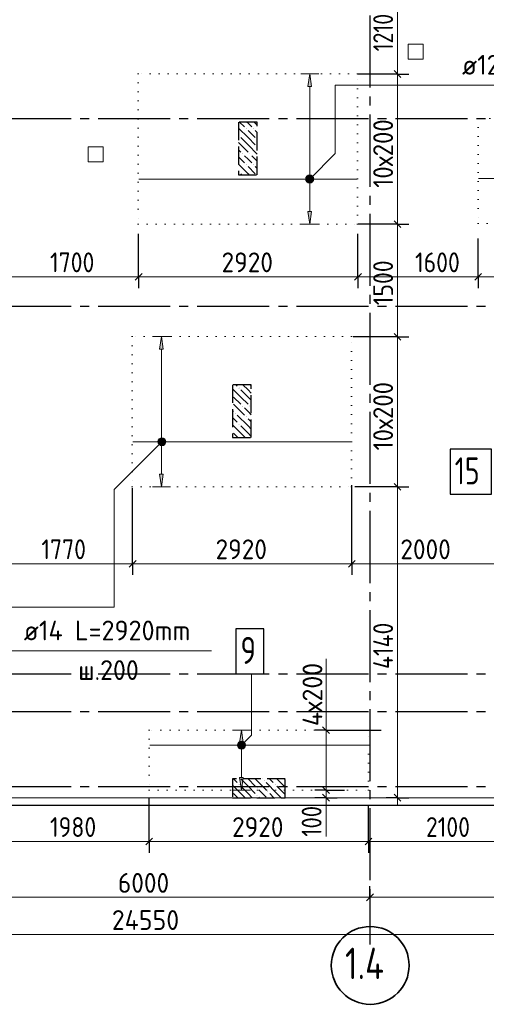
# Model space of a CAD drawing. Header units: millimetres. Extents: x 0 to 50400, y -244 to 35640.
# Tile 5 of 15: x 19852 to 26064, y 7559 to 20677. Entities that reach past the tile are written whole.
import ezdxf

# ---------------------------------------------------------------- set-up
doc = ezdxf.new("R2010")
doc.units = ezdxf.units.MM
for name, pattern in [('______2', [324, 240, -84]), ('______5', [1320, 960, -120, 120, -120]), ('______9', [120, 0, -120])]:
    doc.linetypes.add(name, pattern=pattern)
for name, color, linetype, lineweight in [('Standard', 7, 'Continuous', 25), ('ЖБ Перекрытие верхний уровень', 7, 'Continuous', 35), ('ЖБ Пилон', 7, 'Continuous', 35), ('Общий01', 7, 'Continuous', 13), ('Позиционная метка номер позиции', 7, 'Continuous', 13), ('Размерная линия_ общее', 7, 'Continuous', 13), ('Тени', 7, 'Continuous', 13)]:
    doc.layers.add(name, color=color, linetype=linetype, lineweight=lineweight)
doc.layers.add('Оси', color=7, linetype='______5', true_color=0x656565)
doc.styles.add('ISOCPEUR', font='txt')

msp = doc.modelspace()

# ---------------------------------------------------------------- hatches: boundary and pattern name
at = {"linetype": 'Continuous', "lineweight": 13, "transparency": 33554687}
for points in [[(23737, 19786), (23713, 19954), (23689, 19786)], [(21762, 16286), (21738, 16454), (21714, 16286)], [(22828, 11044), (22804, 11212), (22780, 11044)]]:
    msp.add_hatch(color=7, dxfattribs=at).paths.add_polyline_path(points)
for points in [[(23737, 18122), (23713, 17954), (23689, 18122)], [(21762, 14622), (21738, 14454), (21714, 14622)], [(22828, 10580), (22804, 10412), (22780, 10580)]]:
    msp.add_hatch(color=7, dxfattribs=at).paths.add_polyline_path(points, flags=16)
at = {"layer": 'ЖБ Пилон', "linetype": 'Continuous', "lineweight": -3, "transparency": 33554687}
for points in [[(22863, 19225), (22868, 19230), (22872, 19225), (22868, 19221)], [(22959, 19225), (22964, 19230), (22968, 19225), (22964, 19221)], [(22767, 19129), (22772, 19134), (22776, 19129), (22772, 19125)], [(23007, 19081), (23012, 19086), (23015, 19083), (23015, 19080), (23012, 19076)], [(22815, 18889), (22820, 18894), (22824, 18889), (22820, 18885)], [(22911, 18889), (22916, 18894), (22920, 18889), (22916, 18885)], [(23007, 18985), (23012, 18990), (23015, 18987), (23015, 18984), (23012, 18981)], [(22767, 18649), (22772, 18654), (22776, 18649), (22772, 18645)], [(22863, 18745), (22868, 18750), (22872, 18745), (22868, 18741)], [(22959, 18745), (22964, 18750), (22968, 18745), (22964, 18741)], [(22767, 15769), (22772, 15774), (22776, 15769), (22772, 15765)], [(22815, 15529), (22820, 15534), (22824, 15529), (22820, 15525)], [(22911, 15529), (22916, 15534), (22920, 15529), (22916, 15525)], [(22719, 15433), (22724, 15438), (22728, 15433), (22724, 15428)], [(22863, 15385), (22868, 15390), (22872, 15385), (22868, 15381)], [(22767, 15289), (22772, 15294), (22776, 15289), (22772, 15285)], [(22767, 10489), (22772, 10494), (22776, 10489), (22772, 10485)], [(23103, 10537), (23108, 10542), (23112, 10537), (23108, 10532)], [(23247, 10489), (23252, 10494), (23256, 10489), (23252, 10485)], [(23007, 10441), (23012, 10446), (23016, 10441), (23012, 10436)], [(23151, 10393), (23156, 10398), (23160, 10393), (23156, 10388)], [(23007, 10345), (23012, 10350), (23016, 10345), (23012, 10340)]]:
    msp.add_hatch(color=7, dxfattribs=at).paths.add_polyline_path(points, flags=16)
at = {"layer": 'Позиционная метка номер позиции', "linetype": 'Continuous', "lineweight": 13, "transparency": 33554687}
for points in [[(23661, 18568), (23751, 18516), (23675, 18592)], [(23661, 18540), (23726, 18502), (23661, 18568)], [(23661, 18568), (23726, 18502), (23751, 18516)], [(23699, 18502), (23661, 18540), (23675, 18516)], [(23661, 18540), (23699, 18502), (23726, 18502)], [(23675, 18592), (23765, 18540), (23699, 18606)], [(23675, 18592), (23751, 18516), (23765, 18540)], [(23699, 18606), (23765, 18540), (23765, 18568)], [(23699, 18606), (23765, 18568), (23726, 18606)], [(23726, 18606), (23765, 18568), (23751, 18592)], [(21783, 15016), (21707, 15092), (21693, 15068)], [(21797, 15040), (21731, 15106), (21707, 15092)], [(21797, 15040), (21707, 15092), (21783, 15016)], [(21797, 15068), (21759, 15106), (21731, 15106)], [(21797, 15068), (21731, 15106), (21797, 15040)], [(21759, 15106), (21797, 15068), (21783, 15092)], [(21783, 15016), (21693, 15068), (21759, 15002)], [(21759, 15002), (21693, 15068), (21693, 15040)], [(21759, 15002), (21693, 15040), (21731, 15002)], [(21731, 15002), (21693, 15040), (21707, 15016)], [(22752, 11026), (22842, 10974), (22765, 11051)], [(22752, 10999), (22817, 10960), (22752, 11026)], [(22752, 11026), (22817, 10960), (22842, 10974)], [(22765, 11051), (22855, 10999), (22790, 11064)], [(22765, 11051), (22842, 10974), (22855, 10999)], [(22790, 11064), (22855, 10999), (22855, 11026)], [(22790, 11064), (22855, 11026), (22817, 11064)], [(22817, 11064), (22855, 11026), (22842, 11051)], [(22790, 10960), (22752, 10999), (22765, 10974)], [(22752, 10999), (22790, 10960), (22817, 10960)]]:
    msp.add_hatch(color=7, dxfattribs=at).paths.add_polyline_path(points)

# ---------------------------------------------------------------- linework, layer by layer
at = {"color": 251, "linetype": 'Continuous', "lineweight": 13, "true_color": 0x494949, "transparency": 33554687}
for p, q in [((23713, 19954), (23593, 19954)), ((23713, 19954), (23689, 19786)), ((23737, 19786), (23713, 19954)), ((23713, 19954), (23833, 19954)), ((23713, 19954), (23713, 19954)), ((23689, 19786), (23737, 19786)), ((23713, 18122), (23713, 19786)), ((23713, 17954), (23689, 18122)), ((23689, 18122), (23737, 18122)), ((23737, 18122), (23713, 17954)), ((23713, 17954), (23593, 17954)), ((23713, 17954), (23833, 17954)), ((23713, 17954), (23713, 17954)), ((21738, 16454), (21618, 16454)), ((21738, 16454), (21714, 16286)), ((21762, 16286), (21738, 16454)), ((21738, 16454), (21858, 16454)), ((21738, 16454), (21738, 16454)), ((21714, 16286), (21762, 16286)), ((21738, 14622), (21738, 16286)), ((21738, 14454), (21714, 14622)), ((21714, 14622), (21762, 14622)), ((21762, 14622), (21738, 14454)), ((21738, 14454), (21618, 14454)), ((21738, 14454), (21858, 14454)), ((21738, 14454), (21738, 14454)), ((22804, 11212), (22684, 11212)), ((22804, 11212), (22780, 11044)), ((22828, 11044), (22804, 11212)), ((22804, 11212), (22924, 11212)), ((22804, 11212), (22804, 11212)), ((22780, 11044), (22828, 11044)), ((22804, 10580), (22804, 11044)), ((22804, 10412), (22780, 10580)), ((22780, 10580), (22828, 10580)), ((22828, 10580), (22804, 10412)), ((22804, 10412), (22684, 10412)), ((22804, 10412), (22924, 10412)), ((22804, 10412), (22804, 10412))]:
    msp.add_line(p, q, dxfattribs=at)
at = {"color": 7, "linetype": 'Continuous', "lineweight": 18, "transparency": 33554687}
for p, q in [((24344, 18554), (21436, 18554)), ((28869, 18562), (25961, 18562)), ((24264, 15054), (21356, 15054)), ((24488, 11012), (21582, 11012))]:
    msp.add_line(p, q, dxfattribs=at)
at = {"color": 7, "linetype": 'Continuous', "lineweight": 25, "transparency": 33554687}
for points in [[(25583, 14354), (26135, 14354), (26135, 14954), (25583, 14954), (25583, 14354)], [(22731, 11962), (23103, 11962), (23103, 12562), (22731, 12562), (22731, 11962)]]:
    msp.add_lwpolyline(points, dxfattribs=at)
at = {"layer": 'Standard', "color": 254, "linetype": 'Continuous', "lineweight": -3, "true_color": 0xc4c4ff, "transparency": 33554687}
msp.add_lwpolyline([(8915, 10212), (33765, 10212), (33765, 32712), (8915, 32712), (8915, 10212)], dxfattribs=at)
at = {"layer": 'ЖБ Перекрытие верхний уровень', "color": 7, "linetype": 'Continuous', "lineweight": 18, "transparency": 33554687}
for p, q in [((25225, 20352), (25025, 20352)), ((25025, 20352), (25025, 20152)), ((25225, 20152), (25225, 20352)), ((25025, 20152), (25225, 20152)), ((20964, 18982), (20764, 18982)), ((20764, 18982), (20764, 18782)), ((20964, 18782), (20964, 18982)), ((20764, 18782), (20964, 18782)), ((15765, 10312), (33665, 10312))]:
    msp.add_line(p, q, dxfattribs=at)
at = {"layer": 'ЖБ Пилон', "color": 253, "linetype": '______2', "lineweight": -3, "true_color": 0xa0a0a0, "transparency": 33554687}
for p, q in [((23015, 19312), (22765, 19312)), ((22765, 19312), (22765, 18612)), ((23015, 18612), (23015, 19312)), ((22765, 18612), (23015, 18612)), ((22935, 15812), (22685, 15812)), ((22685, 15812), (22685, 15112)), ((22935, 15112), (22935, 15812)), ((22685, 15112), (22935, 15112)), ((23385, 10562), (22685, 10562)), ((22685, 10562), (22685, 10312)), ((23385, 10312), (23385, 10562)), ((22685, 10312), (23385, 10312))]:
    msp.add_line(p, q, dxfattribs=at)
at = {"layer": 'ЖБ Пилон', "color": 253, "linetype": 'Continuous', "lineweight": -3, "true_color": 0xa0a0a0, "transparency": 33554687}
for p, q in [((22780, 19312), (22844, 19249)), ((22892, 19297), (22876, 19312)), ((22940, 19249), (22892, 19297)), ((22972, 19312), (23015, 19270)), ((22892, 19105), (22765, 19232)), ((22892, 19201), (22988, 19105)), ((22988, 19201), (23015, 19174)), ((22796, 19009), (22765, 19040)), ((22796, 19105), (22892, 19009)), ((22892, 19105), (22988, 19009)), ((22765, 18944), (22796, 18913)), ((22796, 19009), (22892, 18913)), ((22892, 19009), (23015, 18886)), ((22765, 18848), (22844, 18769)), ((22892, 18817), (22844, 18865)), ((22940, 18769), (22892, 18817)), ((22940, 18865), (23015, 18790)), ((22892, 18625), (22765, 18752)), ((22892, 18721), (22988, 18625)), ((22988, 18721), (23015, 18694)), ((22796, 18625), (22808, 18612)), ((22892, 18625), (22904, 18612)), ((22796, 15649), (22685, 15760)), ((22729, 15812), (22748, 15793)), ((22796, 15745), (22892, 15649)), ((22892, 15745), (22824, 15812)), ((22892, 15745), (22935, 15702)), ((22920, 15812), (22935, 15798)), ((22700, 15649), (22796, 15553)), ((22796, 15649), (22892, 15553)), ((22892, 15649), (22935, 15606)), ((22700, 15553), (22844, 15409)), ((22892, 15457), (22844, 15505)), ((22685, 15472), (22700, 15457)), ((22685, 15376), (22748, 15313)), ((22892, 15265), (22748, 15409)), ((22935, 15414), (22892, 15457)), ((22892, 15361), (22935, 15318)), ((22796, 15169), (22685, 15280)), ((22796, 15265), (22892, 15169)), ((22892, 15265), (22935, 15222)), ((22700, 15169), (22756, 15112)), ((22796, 15169), (22852, 15112)), ((22892, 15169), (22935, 15126)), ((22698, 10562), (22748, 10513)), ((22892, 10465), (22794, 10562)), ((22892, 10561), (22988, 10465)), ((22988, 10561), (23132, 10417)), ((23082, 10562), (23084, 10561)), ((23276, 10369), (23132, 10513)), ((23178, 10562), (23228, 10513)), ((23372, 10465), (23274, 10562)), ((23372, 10561), (23385, 10548)), ((22796, 10369), (22685, 10480)), ((22700, 10369), (22756, 10312)), ((22796, 10465), (22892, 10369)), ((22796, 10369), (22852, 10312)), ((22892, 10465), (22988, 10369)), ((22892, 10369), (22948, 10312)), ((23084, 10369), (23036, 10417)), ((23132, 10321), (23084, 10369)), ((23180, 10369), (23236, 10312)), ((23276, 10465), (23372, 10369)), ((23276, 10369), (23332, 10312)), ((23372, 10465), (23385, 10452)), ((23372, 10369), (23385, 10356)), ((23036, 10321), (23044, 10312))]:
    msp.add_line(p, q, dxfattribs=at)
at = {"layer": 'Общий01', "color": 7, "linetype": 'Continuous', "lineweight": 13, "transparency": 33554687}
for p, q in [((23930, 11212), (23930, 12162)), ((23932, 10312), (23932, 9793))]:
    msp.add_line(p, q, dxfattribs=at)
at = {"layer": 'Оси', "color": 8, "linetype": '______5', "lineweight": -3, "transparency": 33554687}
for p, q in [((24515, 32612), (24515, 8356)), ((9015, 19362), (36746, 19362)), ((9015, 16862), (36746, 16862)), ((9015, 11962), (36746, 11962)), ((9015, 11462), (36746, 11462)), ((9015, 10462), (36746, 10462))]:
    msp.add_line(p, q, dxfattribs=at)
at = {"layer": 'Оси', "color": 7, "linetype": 'Continuous', "lineweight": 35, "transparency": 33554687}
msp.add_circle((24518, 8077), 518, dxfattribs=at)
at = {"layer": 'Позиционная метка номер позиции', "color": 7, "linetype": 'Continuous', "lineweight": 13, "transparency": 33554687}
for p, q in [((23675, 18592), (23675, 18592)), ((23675, 18516), (23675, 18516)), ((23751, 18592), (23751, 18592)), ((23751, 18516), (23751, 18516)), ((21707, 15092), (21707, 15092)), ((21783, 15092), (21783, 15092)), ((21707, 15016), (21707, 15016)), ((21783, 15016), (21783, 15016)), ((22765, 11051), (22765, 11051)), ((22842, 11051), (22842, 11051)), ((22765, 10974), (22765, 10974)), ((22842, 10974), (22842, 10974))]:
    msp.add_line(p, q, dxfattribs=at)
for points in [[(23713, 18554), (24052, 18893), (24052, 19803), (28282, 19803)], [(21745, 15054), (21109, 14417), (21109, 12851), (19618, 12851)], [(19362, 11012), (19497, 11147), (19497, 12267), (22407, 12267)], [(22804, 11012), (22938, 11147), (22938, 11967)]]:
    msp.add_lwpolyline(points, dxfattribs=at)
for centre in [(23713, 18554), (21745, 15054), (22804, 11012)]:
    msp.add_circle(centre, 54, dxfattribs=at)
at = {"layer": 'Размерная линия_ общее', "color": 7, "linetype": 'Continuous', "lineweight": 13, "transparency": 33554687}
for p, q in [((24882, 19953), (24882, 21162)), ((24882, 17953), (24882, 19953)), ((24882, 16453), (24882, 17953)), ((19735, 17252), (21435, 17252)), ((21435, 17252), (24355, 17252)), ((24355, 17252), (25955, 17252)), ((25955, 17252), (28875, 17252)), ((24882, 14452), (24882, 16453)), ((19585, 13429), (21355, 13429)), ((21355, 13429), (24275, 13429)), ((24275, 13429), (26275, 13429)), ((23930, 11212), (23930, 11302)), ((23930, 10412), (23930, 10312)), ((23930, 10312), (23930, 10222)), ((24882, 10312), (24882, 10222)), ((19595, 9729), (21575, 9729)), ((21575, 9729), (24495, 9729)), ((24495, 9729), (26595, 9729)), ((18515, 8985), (24515, 8985)), ((24515, 8985), (30215, 8985)), ((9265, 8490), (33815, 8490))]:
    msp.add_line(p, q, dxfattribs=at)
at = {"layer": 'Размерная линия_ общее', "color": 7, "linetype": 'Continuous', "lineweight": -3, "transparency": 33554687}
for p, q in [((24882, 19953), (24732, 19953)), ((24882, 19953), (25032, 19953)), ((24882, 17953), (24732, 17953)), ((24882, 17953), (25032, 17953)), ((21435, 17252), (21435, 17402)), ((24355, 17252), (24355, 17402)), ((25955, 17252), (25955, 17402)), ((21435, 17252), (21435, 17102)), ((24355, 17252), (24355, 17102)), ((25955, 17252), (25955, 17102)), ((24882, 16453), (24732, 16453)), ((24882, 16453), (25032, 16453)), ((24882, 14452), (24732, 14452)), ((24882, 14452), (25032, 14452)), ((21355, 13429), (21355, 13579)), ((24275, 13429), (24275, 13579)), ((21355, 13429), (21355, 13279)), ((24275, 13429), (24275, 13279)), ((23930, 11212), (23780, 11212)), ((23930, 11212), (24080, 11212)), ((23930, 11212), (24665, 11212)), ((23930, 10412), (23780, 10412)), ((23930, 10412), (24080, 10412)), ((23930, 10412), (24175, 10412)), ((23930, 10312), (23780, 10312)), ((23930, 10312), (24080, 10312)), ((23930, 10312), (23932, 10312)), ((24882, 10312), (24732, 10312)), ((24882, 10312), (25032, 10312)), ((24882, 10312), (24882, 10312)), ((21575, 9729), (21575, 9879)), ((24495, 9729), (24495, 9879)), ((21575, 9729), (21575, 9579)), ((24495, 9729), (24495, 9579)), ((24515, 8985), (24515, 9135)), ((24515, 8985), (24515, 8835))]:
    msp.add_line(p, q, dxfattribs=at)
at = {"layer": 'Размерная линия_ общее', "color": 7, "linetype": 'Continuous', "lineweight": 25, "transparency": 33554687}
for p, q in [((24927, 19908), (24837, 19998)), ((24927, 17908), (24837, 17998)), ((21390, 17207), (21480, 17297)), ((24310, 17207), (24400, 17297)), ((25910, 17207), (26000, 17297)), ((24927, 16408), (24837, 16498)), ((24927, 14407), (24837, 14497)), ((21310, 13384), (21400, 13474)), ((24230, 13384), (24320, 13474)), ((23885, 11257), (23975, 11167)), ((23885, 10457), (23975, 10367)), ((23885, 10357), (23975, 10267)), ((24927, 10267), (24837, 10357)), ((21530, 9684), (21620, 9774)), ((24450, 9684), (24540, 9774)), ((24470, 8940), (24560, 9030))]:
    msp.add_line(p, q, dxfattribs=at)
at = {"layer": 'Размерная линия_ общее', "color": 7, "linetype": 'Continuous', "lineweight": -3, "transparency": 33554687}
for points in [[(24882, 19953), (24862, 19953), (24862, 19953), (24350, 19953)], [(24882, 17953), (24862, 17953), (24862, 17953), (24862, 17953), (24862, 17953), (24358, 17953)], [(21435, 17252), (21435, 17272), (21435, 17272), (21435, 17272), (21435, 17272), (21435, 17272), (21435, 17272), (21435, 17272), (21435, 17272), (21435, 17825)], [(24355, 17252), (24355, 17272), (24355, 17272), (24355, 17272), (24355, 17272), (24355, 17272), (24355, 17272), (24355, 17825)], [(25955, 17252), (25955, 17272), (25955, 17272), (25955, 17272), (25955, 17272), (25955, 17762)], [(24882, 16453), (24862, 16453), (24862, 16453), (24862, 16453), (24862, 16453), (24862, 16453), (24862, 16453), (24291, 16453)], [(21355, 13429), (21355, 13450), (21355, 13450), (21355, 13450), (21355, 13450), (21355, 13450), (21355, 13450), (21355, 13450), (21355, 13450), (21355, 14435)], [(24275, 13429), (24275, 13450), (24275, 13450), (24275, 13450), (24275, 13450), (24275, 13450), (24275, 13450), (24275, 14474)], [(24882, 14452), (24862, 14452), (24862, 14452), (24862, 14452), (24862, 14452), (24862, 14452), (24862, 14452), (24862, 14452), (24862, 14452), (24315, 14452)], [(21575, 9729), (21575, 9749), (21575, 9749), (21575, 9749), (21575, 9749), (21575, 9749), (21575, 9749), (21575, 9749), (21575, 9749), (21575, 10305)], [(24495, 9729), (24495, 9749), (24495, 9749), (24495, 9749), (24495, 9749), (24495, 9749), (24495, 9749), (24495, 10212)]]:
    msp.add_lwpolyline(points, dxfattribs=at)
at = {"layer": 'Размерная линия_ общее', "color": 7, "linetype": 'Continuous', "lineweight": 13, "transparency": 33554687}
for points in [[(24882, 10312), (24882, 11937), (24882, 11937), (24882, 14452)], [(23930, 11212), (23930, 11166), (23930, 11166), (23930, 10412)]]:
    msp.add_lwpolyline(points, dxfattribs=at)
at = {"layer": 'Тени', "color": 7, "linetype": '______9', "lineweight": 13, "transparency": 33554687}
for p, q in [((21430, 19954), (21430, 17954)), ((24350, 19954), (21430, 19954)), ((24350, 17954), (24350, 19954)), ((25955, 19362), (25955, 17962)), ((28875, 19362), (25955, 19362)), ((21430, 17954), (24350, 17954)), ((25955, 17962), (28875, 17962)), ((21350, 16454), (21350, 14454)), ((24270, 16454), (21350, 16454)), ((24270, 14454), (24270, 16454)), ((21350, 14454), (24270, 14454)), ((21575, 11212), (21575, 10412)), ((24495, 11212), (21575, 11212)), ((24495, 10412), (24495, 11212)), ((21575, 10412), (24495, 10412))]:
    msp.add_line(p, q, dxfattribs=at)

# ---------------------------------------------------------------- texts
at = {"color": 7, "linetype": 'Continuous', "lineweight": 13, "transparency": 33554687, "attachment_point": 7, "style": 'ISOCPEUR'}
for s, insert, char_height, width in [('\\W0.96;ø12 L=2920mm ', (25740, 19944), 264, 2580.63), ('\\W0.75;15', (25643, 14486), 360, 566.75), ('\\W0.96;ø14 L=2920mm ', (19905, 12408), 264, 2607.14), ('\\W0.78;9', (22791, 12094), 360, 391.69), ('\\W0.95;ш.200 ', (20631, 11880), 264, 1154.56)]:
    msp.add_mtext(s, dxfattribs=dict(at, insert=insert, char_height=char_height, width=width))
at = {"layer": 'Оси', "color": 7, "linetype": 'Continuous', "lineweight": 35, "transparency": 33554687, "insert": (24182, 7894), "char_height": 420, "width": 839.61, "attachment_point": 7, "style": 'ISOCPEUR'}
msp.add_mtext('\\W0.80;1.4', dxfattribs=at)
at = {"layer": 'Размерная линия_ общее', "color": 7, "linetype": 'Continuous', "lineweight": 25, "transparency": 33554687, "char_height": 264, "attachment_point": 7, "rotation": 90, "style": 'ISOCPEUR'}
for s, insert, width in [('\\W0.80;1210', (24822, 20254), 738.86), ('\\W0.91;10х200', (24822, 18438), 1175.18), ('\\W0.87;1500', (24822, 16873), 800.28), ('\\W0.91;10х200', (24822, 14938), 1175.19), ('\\W0.87;4140', (24822, 12026), 854.31), ('\\W0.95;4х200', (23881, 11265), 1074.68), ('\\W0.83;100', (23870, 9792), 610.29)]:
    msp.add_mtext(s, dxfattribs=dict(at, insert=insert, width=width))
at = {"layer": 'Размерная линия_ общее', "color": 7, "linetype": 'Continuous', "lineweight": 25, "transparency": 33554687, "char_height": 264, "attachment_point": 7, "style": 'ISOCPEUR'}
for s, insert, width in [('\\W0.87;1700', (20255, 17312), 800.28), ('\\W0.93;2920', (22539, 17312), 861.71), ('\\W0.87;1600', (25115, 17312), 800.3), ('\\W0.87;1770', (20140, 13489), 800.29), ('\\W0.93;2920', (22459, 13489), 861.71), ('\\W0.93;2000', (24919, 13489), 861.71), ('\\W0.87;1980', (20255, 9789), 800.28), ('\\W0.93;2920', (22679, 9789), 861.7), ('\\W0.87;2100', (25260, 9789), 800.28), ('\\W0.93;6000', (21159, 9045), 861.71), ('\\W0.95;24550', (21078, 8550), 1074.68)]:
    msp.add_mtext(s, dxfattribs=dict(at, insert=insert, width=width))

doc.saveas('drawing.dxf')
